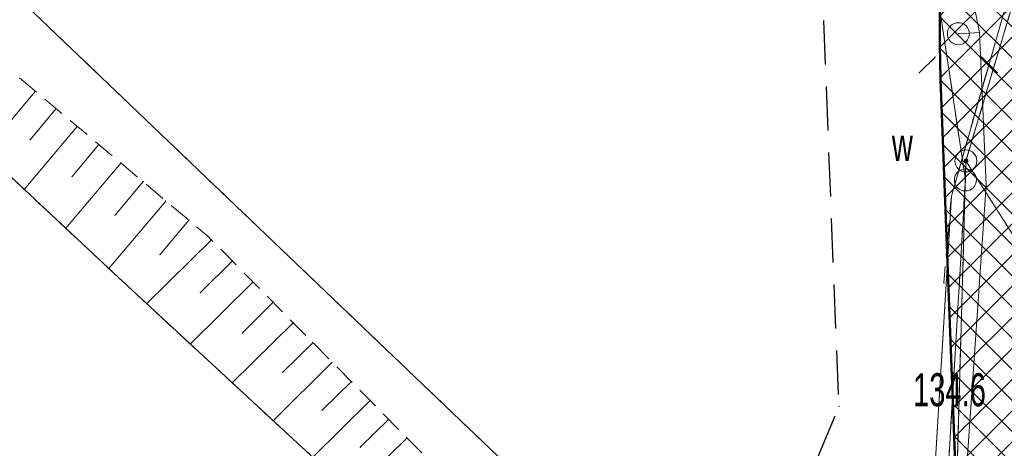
# Model space of a CAD drawing. Extents: x 6456700 to 6518119, y 5963420 to 5980059.
# Tile 43 of 256: x 6511671 to 6511693, y 5964134 to 5964144. Entities that reach past the tile are written whole.
import ezdxf
from ezdxf.enums import TextEntityAlignment as Align

# ---------------------------------------------------------------- set-up
doc = ezdxf.new("R2010")
doc.units = 0
doc.header["$MEASUREMENT"] = 0
for name, pattern in [('L_0_03', [1, 0.5, -0.5]), ('L_0_04', [1.5, 1, -0.5]), ('L_0_52', [1, 0.75, -0.25]), ('L_0_5A', [0.75, 0.5, -0.25])]:
    doc.linetypes.add(name, pattern=pattern)
doc.layers.get('0').update_dxf_attribs({"color": 2, "linetype": 'CONTINUOUS', "lineweight": 5})
for name, color, linetype, lineweight in [('000_Inne__niezydentyfikowane_', 7, 'CONTINUOUS', 18), ('202_punkt_graniczny', 7, 'CONTINUOUS', 18), ('218_kontur_uzytku_gruntowego', 96, 'L_0_03', 18), ('219_dzialka_ewidencyjna', 7, 'CONTINUOUS', 18), ('50mm Kreska ciągła', 7, 'CONTINUOUS', 50), ('9mm Kreska ciągła', 252, 'CONTINUOUS', 9), ('komora_podziemna', 7, 'CONTINUOUS', 18), ('komora_podziemna_Atr17', 7, 'CONTINUOUS', 18), ('latarnia', 7, 'CONTINUOUS', 18), ('pikieta_naturalna_Atr2', 7, 'CONTINUOUS', 18), ('przewod_elektroenergetyczny_podziemny', 7, 'CONTINUOUS', 18), ('przewod_kanalizacyjny', 7, 'CONTINUOUS', 18), ('przewod_kanalizacyjny___ob__projektowany', 7, 'CONTINUOUS', 18), ('przewod_wodociagowy', 7, 'CONTINUOUS', 18), ('przewod_wodociagowy___ob__projektowany', 7, 'CONTINUOUS', 18), ('rzedna', 7, 'CONTINUOUS', 18), ('rzedna_Atr2', 7, 'CONTINUOUS', 18), ('skarpa_nieumocniona', 7, 'CONTINUOUS', 18), ('woda_stojaca', 7, 'CONTINUOUS', 18), ('Zakres', 7, 'CONTINUOUS', 18)]:
    doc.layers.add(name, color=color, linetype=linetype, lineweight=lineweight)
doc.styles.get("Standard").update_dxf_attribs({"font": 'txt', "width": 0.75})

# ---------------------------------------------------------------- blocks, each defined once
blk = doc.blocks.new('mdcp_nowa')
at = {"layer": 'rzedna', "linetype": 'Continuous', "lineweight": 18, "true_color": 0x000000}
blk.add_hatch(color=18, dxfattribs=at).paths.add_polyline_path([(6494423.72, 5980591.775, 1), (6494423.72, 5980591.865, 1)])
at = {"layer": '000_Inne__niezydentyfikowane_', "linetype": 'Continuous', "lineweight": 18, "flags": 128}
for points in [[(6494402.59, 5980593.4), (6494401.43, 5980592.02)], [(6494403.06, 5980593.01), (6494402.47, 5980592.3)], [(6494403.54, 5980592.6), (6494402.34, 5980591.17)], [(6494404.03, 5980592.19), (6494403.42, 5980591.46)], [(6494404.53, 5980591.77), (6494403.28, 5980590.29)], [(6494405.04, 5980591.35), (6494404.4, 5980590.59)], [(6494405.55, 5980590.91), (6494404.26, 5980589.38)], [(6494406.08, 5980590.48), (6494405.42, 5980589.69)], [(6494406.59, 5980590.03), (6494405.12, 5980588.58)], [(6494407.07, 5980589.55), (6494406.34, 5980588.83)], [(6494407.53, 5980589.07), (6494406.11, 5980587.66)], [(6494407.99, 5980588.61), (6494407.29, 5980587.91)], [(6494408.45, 5980588.15), (6494407.06, 5980586.78)], [(6494408.89, 5980587.69), (6494408.21, 5980587.02)], [(6494409.33, 5980587.25), (6494407.99, 5980585.92)], [(6494409.77, 5980586.81), (6494409.1, 5980586.16)], [(6494410.19, 5980586.38), (6494408.89, 5980585.09)], [(6494410.61, 5980585.95), (6494409.97, 5980585.32)], [(6494411.03, 5980585.53), (6494409.76, 5980584.28)]]:
    blk.add_lwpolyline(points, dxfattribs=at)
at = {"layer": '000_Inne__niezydentyfikowane_'}
for p in [(6494402.59, 5980593.4), (6494403.06, 5980593.01), (6494403.54, 5980592.6), (6494402.47, 5980592.3), (6494404.03, 5980592.19), (6494404.53, 5980591.77), (6494403.42, 5980591.46), (6494405.04, 5980591.35), (6494402.34, 5980591.17), (6494405.55, 5980590.91), (6494404.4, 5980590.59), (6494406.08, 5980590.48), (6494403.28, 5980590.29), (6494406.59, 5980590.03), (6494405.42, 5980589.69), (6494407.07, 5980589.55), (6494404.26, 5980589.38), (6494407.53, 5980589.07), (6494406.34, 5980588.83), (6494405.12, 5980588.58), (6494407.99, 5980588.61), (6494408.45, 5980588.15), (6494407.29, 5980587.91), (6494406.11, 5980587.66), (6494408.89, 5980587.69), (6494409.33, 5980587.25), (6494408.21, 5980587.02), (6494407.06, 5980586.78), (6494409.77, 5980586.81), (6494410.19, 5980586.38), (6494409.1, 5980586.16), (6494407.99, 5980585.92), (6494410.61, 5980585.95), (6494411.03, 5980585.53), (6494409.97, 5980585.32)]:
    blk.add_point(p, dxfattribs=at)
at = {"layer": '202_punkt_graniczny', "color": 7, "linetype": 'Continuous', "lineweight": 18}
blk.add_circle((6494423.71, 5980591.39), 0.25, dxfattribs=at)
at = {"layer": '202_punkt_graniczny'}
blk.add_point((6494423.71, 5980591.39), dxfattribs=at)
at = {"layer": '218_kontur_uzytku_gruntowego', "lineweight": 18, "flags": 128}
for points in [[(6494422.79, 5980575.85), (6494367.16, 5980629.01)], [(6494423.71, 5980591.39), (6494423.05, 5980595.79)], [(6494422.79, 5980575.85), (6494423.71, 5980591.39)]]:
    blk.add_lwpolyline(points, dxfattribs=at)
at = {"layer": '218_kontur_uzytku_gruntowego'}
blk.add_point((6494423.71, 5980591.39), dxfattribs=at)
blk.add_point((6494423.71, 5980591.39), dxfattribs=at)
blk.add_point((6494423.71, 5980591.39), dxfattribs=at)
blk.add_point((6494423.71, 5980591.39), dxfattribs=at)
at = {"layer": '219_dzialka_ewidencyjna', "color": 3, "linetype": 'Continuous', "lineweight": 18, "flags": 128}
for points in [[(6494422.79, 5980575.85), (6494367.16, 5980629.01)], [(6494423.71, 5980591.39), (6494422.31, 5980600.69)], [(6494422.79, 5980575.85), (6494423.71, 5980591.39)]]:
    blk.add_lwpolyline(points, dxfattribs=at)
at = {"layer": '219_dzialka_ewidencyjna', "color": 3}
blk.add_point((6494423.71, 5980591.39), dxfattribs=at)
blk.add_point((6494423.71, 5980591.39), dxfattribs=at)
at = {"layer": 'komora_podziemna', "color": 5, "linetype": 'Continuous', "lineweight": 13}
blk.add_circle((6494423.72, 5980591.82), 0.25, dxfattribs=at)
at = {"layer": 'komora_podziemna'}
blk.add_point((6494423.72, 5980591.82), dxfattribs=at)
at = {"layer": 'latarnia', "color": 7, "linetype": 'Continuous', "lineweight": 13, "flags": 128}
for points in [[(6494423.02, 5980594.18), (6494422.667, 5980593.827)], [(6494424.081, 5980594.18), (6494424.434, 5980593.827)]]:
    blk.add_lwpolyline(points, dxfattribs=at)
at = {"layer": 'latarnia', "color": 7, "linetype": 'Continuous', "lineweight": 13}
blk.add_circle((6494423.55, 5980594.71), 0.25, dxfattribs=at)
at = {"layer": 'latarnia'}
for p in [(6494423.55, 5980594.71), (6494423.02, 5980594.18), (6494424.081, 5980594.18), (6494422.667, 5980593.827), (6494424.434, 5980593.827)]:
    blk.add_point(p, dxfattribs=at)
at = {"layer": 'przewod_elektroenergetyczny_podziemny', "color": 1, "linetype": 'Continuous', "lineweight": 18, "flags": 128}
for points in [[(6494424.03, 5980594.74), (6494422.88, 5980600.47), (6494429.52, 5980615.01), (6494429.01, 5980615.16)], [(6494423.03, 5980578.72), (6494425.02, 5980580.05), (6494425.14, 5980581.68), (6494423.58, 5980582.6), (6494424.18, 5980591.27), (6494424.03, 5980594.74), (6494423.55, 5980594.71)]]:
    blk.add_lwpolyline(points, dxfattribs=at)
at = {"layer": 'przewod_elektroenergetyczny_podziemny'}
for p in [(6494423.55, 5980594.71), (6494424.03, 5980594.74), (6494424.03, 5980594.74), (6494424.18, 5980591.27)]:
    blk.add_point(p, dxfattribs=at)
at = {"layer": 'przewod_kanalizacyjny', "color": 34, "linetype": 'Continuous', "lineweight": 18, "flags": 128}
blk.add_lwpolyline([(6494512.58, 5980664.36), (6494475.85, 5980648.08), (6494448.95, 5980640.08), (6494435.82, 5980630.74), (6494434, 5980628.21), (6494423.39, 5980591.02), (6494422.96, 5980583.93), (6494407.05, 5980559.11), (6494413.79, 5980555.59), (6494408.53, 5980527.9), (6494395.33, 5980508.5), (6494379.99, 5980480.33), (6494362.15, 5980422.68)], dxfattribs=at)
at = {"layer": 'przewod_kanalizacyjny'}
blk.add_point((6494423.39, 5980591.02), dxfattribs=at)
at = {"layer": 'przewod_kanalizacyjny___ob__projektowany', "color": 34, "linetype": 'L_0_52', "lineweight": 18, "flags": 128}
for points in [[(6494543.737, 5980613.845), (6494541.34, 5980614.19), (6494526.27, 5980640.46), (6494512.58, 5980664.36), (6494475.85, 5980648.08), (6494448.95, 5980640.08), (6494435.82, 5980630.74), (6494434, 5980628.21), (6494423.39, 5980591.02), (6494423.22, 5980589.05)], [(6494423.39, 5980591.02), (6494422.96, 5980583.93)]]:
    blk.add_lwpolyline(points, dxfattribs=at)
at = {"layer": 'przewod_kanalizacyjny___ob__projektowany'}
for p in [(6494423.39, 5980591.02), (6494423.39, 5980591.02), (6494423.22, 5980589.05)]:
    blk.add_point(p, dxfattribs=at)
at = {"layer": 'przewod_wodociagowy', "color": 5, "linetype": 'Continuous', "lineweight": 18, "flags": 128}
blk.add_lwpolyline([(6494513.5, 5980663.95), (6494476.06, 5980647.42), (6494449.16, 5980639.62), (6494440.37, 5980633.47), (6494436.09, 5980630.48), (6494434.52, 5980628.04), (6494423.72, 5980591.82), (6494423.49, 5980583.76), (6494407.79, 5980559.35), (6494414.54, 5980555.87), (6494409.04, 5980527.84), (6494395.85, 5980508.25), (6494380.37, 5980480.1), (6494362.54, 5980422.62), (6494348.35, 5980374.02), (6494335.97, 5980340.4), (6494332.73, 5980341.36), (6494294.76, 5980353), (6494262.61, 5980362.71)], dxfattribs=at)
at = {"layer": 'przewod_wodociagowy'}
blk.add_point((6494423.72, 5980591.82), dxfattribs=at)
at = {"layer": 'przewod_wodociagowy___ob__projektowany', "color": 5, "linetype": 'L_0_52', "lineweight": 18, "flags": 128}
for points in [[(6494434.52, 5980628.04), (6494423.72, 5980591.82)], [(6494423.72, 5980591.82), (6494423.49, 5980583.76)]]:
    blk.add_lwpolyline(points, dxfattribs=at)
at = {"layer": 'przewod_wodociagowy___ob__projektowany'}
blk.add_point((6494423.72, 5980591.82), dxfattribs=at)
blk.add_point((6494423.72, 5980591.82), dxfattribs=at)
at = {"layer": 'rzedna', "color": 7, "linetype": 'Continuous', "lineweight": 18}
blk.add_circle((6494423.72, 5980591.82), 0.045, dxfattribs=at)
at = {"layer": 'rzedna'}
blk.add_point((6494423.72, 5980591.82), dxfattribs=at)
at = {"layer": 'rzedna_Atr2', "color": 7, "linetype": 'Continuous', "lineweight": 18, "flags": 128}
blk.add_lwpolyline([(6494423.72, 5980591.82), (6494425.36, 5980589.24), (6494428.246, 5980589.24)], dxfattribs=at)
at = {"layer": 'rzedna_Atr2'}
blk.add_point((6494423.72, 5980591.82), dxfattribs=at)
at = {"layer": 'skarpa_nieumocniona', "color": 7, "linetype": 'L_0_5A', "lineweight": 18, "flags": 128}
blk.add_lwpolyline([(6494416.15, 5980578.37), (6494404.48, 5980589.17), (6494398.32, 5980594.93), (6494395.38, 5980597.44), (6494391.77, 5980600.32), (6494388.65, 5980602.92), (6494383.53, 5980602.8), (6494370.38, 5980612.05), (6494366.28, 5980620.48), (6494357.54, 5980626.16), (6494367.02, 5980621.52), (6494368.24, 5980620.59), (6494371.32, 5980612.97), (6494383.75, 5980604.45), (6494388.69, 5980604.85), (6494394.23, 5980600.43), (6494406.51, 5980590.11), (6494421.78, 5980574.63), (6494422.41, 5980572.14)], close=True, dxfattribs=at)
at = {"layer": 'skarpa_nieumocniona'}
for p in [(6494406.51, 5980590.11), (6494406.51, 5980590.11), (6494404.48, 5980589.17), (6494404.48, 5980589.17)]:
    blk.add_point(p, dxfattribs=at)
at = {"layer": 'woda_stojaca', "color": 141, "linetype": 'Continuous', "lineweight": 18, "flags": 128}
blk.add_lwpolyline([(6494422.41, 5980572.14), (6494416.15, 5980578.37), (6494404.48, 5980589.17), (6494398.32, 5980594.93), (6494395.38, 5980597.44), (6494391.77, 5980600.32), (6494388.65, 5980602.92), (6494383.53, 5980602.8), (6494370.38, 5980612.05), (6494366.28, 5980620.48), (6494357.54, 5980626.16), (6494357.09, 5980632.09)], dxfattribs=at)
at = {"layer": 'woda_stojaca'}
blk.add_point((6494404.48, 5980589.17), dxfattribs=at)
at = {"layer": 'Zakres', "linetype": 'L_0_04', "lineweight": 25, "flags": 128}
blk.add_lwpolyline([(6495113.77, 5985050.22), (6495121.12, 5984877.07), (6495125.76, 5984757.87), (6495129.89, 5984649.81), (6495141.08, 5984611.3), (6495145.77, 5984544.53), (6495147.36, 5984487.27), (6495157.22, 5984392.07), (6495162.95, 5984387.45), (6495180.24, 5984384.16), (6495229.5, 5984386.61), (6495251.65, 5984373.41), (6495258.77, 5984357.12), (6495255.44, 5984330.44), (6495250.77, 5984304.39), (6495252.21, 5984282.78), (6495255.46, 5984256.45), (6495254.94, 5984238.25), (6495266.4, 5984211), (6495277.24, 5984182.33), (6495294.2, 5984133.19), (6495300.94, 5984095.37), (6495313.24, 5984037.69), (6495317.44, 5983978.18), (6495300.35, 5983922.18), (6495282.35, 5983883.38), (6495266.21, 5983862.23), (6495242.03, 5983839.67), (6495211.11, 5983816.86), (6495158.26, 5983772.66), (6495130.6, 5983651.16), (6495116.31, 5983543.43), (6495129.51, 5983346.73), (6495134.58, 5983264.71), (6495139.64, 5983186.97), (6495193.25, 5983077.94), (6495199.2, 5983041.97), (6495206.23, 5983026), (6495208.96, 5983004.88), (6495202.27, 5982979.48), (6495202.42, 5982950.13), (6495209.35, 5982897.38), (6495215.97, 5982850.34), (6495228.6, 5982809.97), (6495226.85, 5982778.82), (6495225.04, 5982750.56), (6495220.26, 5982723.37), (6495226.54, 5982679.97), (6495206.06, 5982669.48), (6495192.68, 5982657.71), (6495184.57, 5982648.65), (6495174.78, 5982624.58), (6495164.23, 5982604.61), (6495150.7, 5982588.3), (6495137.69, 5982582.43), (6495118.26, 5982573.75), (6495100.35, 5982558.42), (6495090.36, 5982544.99), (6495075.87, 5982519.06), (6495060.83, 5982499.68), (6495049.41, 5982485.49), (6495035.07, 5982459.7), (6495006.7, 5982406.64), (6494980.89, 5982351.84), (6494944.35, 5982293.29), (6494925.72, 5982250.11), (6494905.2, 5982190.37), (6494898.43, 5982153.5), (6494879.51, 5982063.89), (6494864.14, 5981992.66), (6494816.93, 5981768.61), (6494777.79, 5981577.7), (6494739.84, 5981394.72), (6494718.65, 5981297.89), (6494716.45, 5981237.31), (6494738.62, 5981208.21), (6494776.48, 5981173.06), (6494817.16, 5981137.44), (6494847.63, 5981109.8), (6494877.39, 5981077.08), (6494912.75, 5981030.55), (6494916.06, 5981014.71), (6494903.86, 5980957.01), (6494916.13, 5980953.51), (6494892.32, 5980927.59), (6494850.7, 5980858.8), (6494806.81, 5980779.89), (6494785.1, 5980753.49), (6494715.22, 5980723.29), (6494679.96, 5980686.78), (6494651.35, 5980651.29), (6494549.14, 5980683.24), (6494511.84, 5980659.66), (6494443.61, 5980630.33), (6494428.78, 5980598.6), (6494431.58, 5980579.46), (6494420.56, 5980549.76), (6494416.45, 5980528.2), (6494403.86, 5980507.16), (6494388.89, 5980482.96), (6494365.32, 5980407.99), (6494335.67, 5980315.15), (6494332.29, 5980297.41), (6494335.1, 5980278.18), (6494347.25, 5980254.84), (6494336.79, 5980250.09), (6494300.04, 5980271.34), (6494320.8, 5980301.43), (6494336.81, 5980349.17), (6494344.85, 5980380.92), (6494360.85, 5980437.13), (6494374.18, 5980476.38), (6494386.14, 5980498.84), (6494403.02, 5980528.52), (6494411.33, 5980563.19), (6494420.84, 5980586.25), (6494420.25, 5980601.11), (6494434.95, 5980635.94), (6494446.75, 5980644.99), (6494465.77, 5980647.27), (6494513.02, 5980669.46), (6494507.85, 5980679.68), (6494547.89, 5980705.83), (6494570.06, 5980691.34), (6494636.17, 5980669.05), (6494706.14, 5980756.86), (6494742.78, 5980772.58), (6494798.53, 5980814.27), (6494826.12, 5980867.97), (6494849.57, 5980908.6), (6494845.35, 5980942.01), (6494853.94, 5980970.83), (6494891.08, 5980960.54), (6494890.11, 5980965.73), (6494903.94, 5981025.69), (6494869.98, 5981070.3), (6494770.97, 5981160.58), (6494728.18, 5981200.64), (6494706.13, 5981229.56), (6494707.94, 5981299.75), (6494728.84, 5981398.1), (6494767.06, 5981580.19), (6494806.17, 5981770.55), (6494854.36, 5981994.76), (6494869.73, 5982065.97), (6494888.61, 5982155.44), (6494891.67, 5982173.95), (6494895.82, 5982197.45), (6494916.38, 5982253.72), (6494935.47, 5982297.95), (6494954.97, 5982331.67), (6494972.09, 5982356.64), (6494997.76, 5982411.14), (6495026.29, 5982464.48), (6495041.09, 5982491.09), (6495052.99, 5982505.88), (6495067.51, 5982524.6), (6495081.94, 5982550.43), (6495092.99, 5982565.28), (6495112.86, 5982582.29), (6495133.59, 5982591.55), (6495144.48, 5982596.46), (6495155.87, 5982610.19), (6495165.7, 5982628.8), (6495175.96, 5982654.03), (6495185.62, 5982664.83), (6495200.4, 5982677.82), (6495212.49, 5982688.04), (6495209.64, 5982723.43), (6495215.22, 5982750.57), (6495216.87, 5982779.54), (6495218.31, 5982809.31), (6495206.86, 5982847.92), (6495199.44, 5982894.74), (6495192.11, 5982948.71), (6495190.16, 5982979.24), (6495183.47, 5983075.16), (6495129.79, 5983184.34), (6495124.6, 5983264.07), (6495119.53, 5983346.09), (6495106.27, 5983543.75), (6495120.74, 5983652.9), (6495148.75, 5983779.42), (6495204.15, 5983826.04), (6495273.41, 5983889.36), (6495288.53, 5983927.42), (6495300.83, 5983964.69), (6495303.91, 5983980.14), (6495301.32, 5984039.55), (6495291.1, 5984093.63), (6495284.5, 5984130.67), (6495267.84, 5984178.93), (6495257.12, 5984207.3), (6495244.96, 5984236.19), (6495244.79, 5984255.42), (6495242.25, 5984281.97), (6495240.71, 5984304.95), (6495245.55, 5984331.94), (6495248.51, 5984355.64), (6495243.77, 5984366.47), (6495226.98, 5984376.47), (6495179.54, 5984374.12), (6495158.61, 5984378.09), (6495147.7, 5984386.91), (6495137.38, 5984486.61), (6495135.78, 5984544.04), (6495131.18, 5984609.54), (6495119.95, 5984648.2), (6495115.76, 5984757.49), (6495111.12, 5984876.67), (6495103.73, 5985050.93), (6495109.36, 5985081.73), (6495120.41, 5985085.88)], close=True, dxfattribs=at)
at = {"layer": 'Zakres'}
blk.add_point((6494420.84, 5980586.25), dxfattribs=at)
at = {"layer": 'komora_podziemna_Atr17', "color": 7, "lineweight": 15, "width": 0.66}
blk.add_text('w', height=0.75, dxfattribs=at).set_placement((6494422.039, 5980592.57), align=Align.TOP_LEFT)
at = {"layer": 'pikieta_naturalna_Atr2', "color": 7, "lineweight": 15, "width": 0.66}
blk.add_text('134.6', height=0.75, dxfattribs=at).set_placement((6494422.52, 5980587), align=Align.TOP_LEFT)

msp = doc.modelspace()

# ---------------------------------------------------------------- linework, layer by layer
at = {"layer": '50mm Kreska ciągła', "color": 6, "ltscale": 0.1}
msp.add_lwpolyline([(6511769.76, 5964210.196), (6511747.406, 5964200.649, 0.020192), (6511743.586, 5964198.832), (6511738.301, 5964196.051, -0.098674), (6511729.755, 5964193.522), (6511723.667, 5964192.967, 0.271991), (6511705.391, 5964179.862), (6511694.249, 5964154.747, 0.114411), (6511691.932, 5964142.68), (6511692.371, 5964131.182, -0.09387), (6511691.386, 5964124.63), (6511691.195, 5964121.14), (6511693.149, 5964120.062, 0.138482), (6511695.868, 5964131.315), (6511695.43, 5964142.813, -0.114411), (6511697.449, 5964153.327), (6511708.591, 5964178.442, -0.271991), (6511723.985, 5964189.481), (6511730.073, 5964190.037, 0.098674), (6511739.931, 5964192.954), (6511745.216, 5964195.734, -0.020192), (6511748.781, 5964197.43), (6511771.135, 5964206.977, 0.032198), (6511782.743, 5964212.845)], format="xyb", dxfattribs=at)

# ---------------------------------------------------------------- next in the draw order: block references
at = {"linetype": 'ByBlock'}
msp.add_blockref('mdcp_nowa', (17268.786, -16450.998), dxfattribs=at)

# ---------------------------------------------------------------- next in the draw order: hatches: boundary and pattern name
at = {"layer": '9mm Kreska ciągła'}
h = msp.add_hatch(dxfattribs=at)
h.set_pattern_fill('ANSI37', color=256, scale=4)
h.set_pattern_definition([(45, (6511691.195, 5964120.06236), (-0.3535534, 0.3535534), []), (135, (6511691.195, 5964120.06236), (-0.3535534, -0.3535534), [])])
h.paths.add_polyline_path([(6511691.195, 5964121.143), (6511691.386, 5964124.63, 0.09387), (6511692.371, 5964131.182), (6511691.932, 5964142.68, -0.114411), (6511694.249, 5964154.747), (6511705.391, 5964179.862, -0.271991), (6511723.667, 5964192.967), (6511729.755, 5964193.522, 0.098674), (6511738.301, 5964196.051), (6511743.586, 5964198.832, -0.020192), (6511747.406, 5964200.649), (6511769.76, 5964210.196, 0.03219), (6511780.964, 5964215.859), (6511817.579, 5964237.57, -0.218462), (6511825.251, 5964238.379), (6511910.835, 5964209.53, -0.062712), (6511916.853, 5964206.62, 0.390075), (6511923.272, 5964207.6), (6511915.609, 5964197.326, 0.426952), (6511913.878, 5964204.338, 0.049189), (6511909.717, 5964206.213), (6511824.133, 5964235.062, 0.218462), (6511819.364, 5964234.559), (6511782.746, 5964212.847), (6511782.743, 5964212.845, -0.032198), (6511771.135, 5964206.977), (6511748.781, 5964197.43, 0.020192), (6511745.216, 5964195.734), (6511739.931, 5964192.954, -0.098674), (6511730.073, 5964190.037), (6511723.985, 5964189.481, 0.271991), (6511708.591, 5964178.442), (6511697.449, 5964153.327, 0.114411), (6511695.43, 5964142.813), (6511695.868, 5964131.315, -0.138482), (6511693.149, 5964120.062), (6511691.196, 5964121.142)])

doc.saveas('drawing.dxf')
